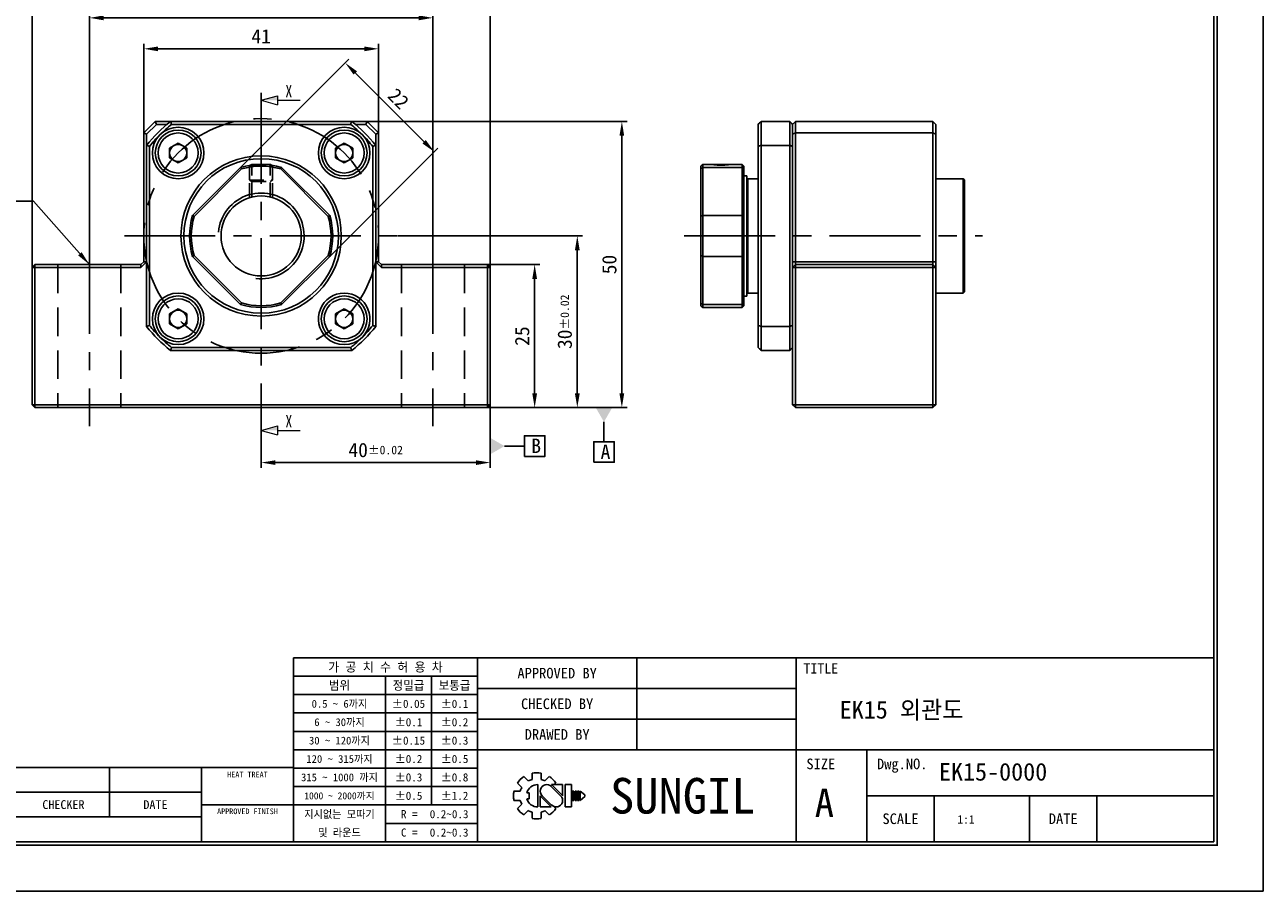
# Model space of a CAD drawing. Header units: millimetres. Extents: x 0 to 367, y 0 to 260.
# Tile 2 of 3: x 151 to 367, y 0 to 151. Entities that reach past the tile are written whole.
import ezdxf
from ezdxf.enums import TextEntityAlignment as Align

# ---------------------------------------------------------------- set-up
doc = ezdxf.new("R2010")
doc.units = ezdxf.units.MM
doc.linetypes.add('CENTER', pattern=[50.8, 31.75, -6.35, 6.35, -6.35])
doc.linetypes.add('DASHED', pattern=[0.75, 0.5, -0.25])
doc.layers.get('0').update_dxf_attribs({"linetype": 'CONTINUOUS'})
doc.layers.get('DEFPOINTS').update_dxf_attribs({"linetype": 'CONTINUOUS'})
for name, color, linetype in [('center', 1, 'CENTER'), ('hidden', 2, 'DASHED'), ('L1', 7, 'CONTINUOUS'), ('OUTLINE', 7, 'CONTINUOUS')]:
    doc.layers.add(name, color=color, linetype=linetype)
doc.dimstyles.get("Standard").update_dxf_attribs({"dimtxt": 2.5, "dimasz": 2.5, "dimexe": 0.9, "dimexo": 0, "dimgap": 0.9, "dimtad": 1, "dimdec": 3, "dimzin": 11, "dimdsep": 46, "dimtxsty": 'Standard', "dimcen": 0, "dimclrd": 5, "dimclre": 5, "dimclrt": 3, "dimadec": 0, "dimazin": 0, "dimtfac": 0.6, "dimtdec": 3, "dimtmove": 0, "dimatfit": 3, "dimfxl": 0, "dimtolj": 1, "dimtzin": 11, "dimarcsym": 0})

# ---------------------------------------------------------------- blocks, each defined once
blk = doc.blocks.new('표제란')
at = {"layer": 'L1', "color": 0}
for p, q in [((297, 0), (297, 210)), ((0, 0), (297, 0))]:
    blk.add_line(p, q, dxfattribs=at)
at = {"layer": 'L1'}
for p, q in [((290, 33), (160, 33)), ((160, 33), (160, 7)), ((186, 33), (186, 7)), ((208.5, 33), (208.5, 20)), ((231, 33), (231, 7)), ((186, 30.4), (160, 30.4)), ((173, 30.4), (173, 7)), ((179.5, 30.4), (179.5, 12.2)), ((231, 28.67), (186, 28.67)), ((186, 27.8), (160, 27.8)), ((186, 25.2), (160, 25.2)), ((231, 24.33), (186, 24.33)), ((186, 22.6), (160, 22.6)), ((186, 20), (160, 20)), ((290, 20), (186, 20)), ((241, 20), (241, 7)), ((160, 17.5), (62, 17.5)), ((134, 17.5), (134, 10.5)), ((147, 17.5), (147, 7)), ((186, 17.4), (160, 17.4)), ((192.55, 16.22), (193.17, 15.6)), ((193.7, 16.69), (193.7, 15.81)), ((195, 16.69), (195, 15.81)), ((195.52, 15.6), (196.14, 16.22)), ((147, 14), (62, 14)), ((186, 14.8), (160, 14.8)), ((191.15, 14.15), (192.03, 14.15)), ((191.15, 14.15), (192.03, 14.15)), ((191.63, 15.3), (192.25, 14.68)), ((194.5, 15.08), (194.5, 11.92)), ((197.74, 13.5), (196.41, 14.83)), ((198.02, 13.53), (196.47, 15.08)), ((196.47, 15.08), (198.02, 15.08)), ((196.84, 15.08), (197.06, 15.3)), ((198.02, 15.08), (198.02, 13.5)), ((198.39, 15.08), (198.39, 11.92)), ((198.39, 15.08), (199.26, 15.08)), ((199.26, 15.08), (199.26, 11.92)), ((199.41, 14.15), (199.41, 12.85)), ((199.41, 14.15), (199.62, 14.15)), ((199.62, 14.15), (199.62, 12.85)), ((199.78, 14.15), (199.78, 12.85)), ((199.78, 14.15), (199.99, 14.15)), ((199.99, 14.15), (199.99, 12.85)), ((200.14, 14.15), (200.14, 12.85)), ((200.14, 14.15), (200.36, 14.15)), ((200.36, 14.15), (200.36, 12.85)), ((200.51, 14.15), (200.51, 12.85)), ((200.51, 14.15), (201.16, 13.61)), ((191.15, 12.85), (192.03, 12.85)), ((191.63, 11.7), (192.25, 12.32)), ((192.98, 13.93), (193.28, 13.93)), ((192.98, 13.07), (193.28, 13.07)), ((193.28, 13.93), (193.28, 13.07)), ((194.86, 13.5), (194.86, 11.92)), ((194.86, 13.47), (196.42, 11.92)), ((195.14, 13.5), (196.47, 12.17)), ((199.41, 12.85), (199.62, 12.85)), ((199.78, 12.85), (199.99, 12.85)), ((200.14, 12.85), (200.36, 12.85)), ((201.16, 13.39), (200.51, 12.85)), ((201.16, 13.61), (201.16, 13.5)), ((201.16, 13.61), (201.16, 13.39)), ((201.16, 13.5), (201.16, 13.39)), ((290, 13.5), (241, 13.5)), ((250.5, 13.5), (250.5, 7)), ((264, 13.5), (264, 7)), ((273.5, 13.5), (273.5, 7)), ((147, 10.5), (62, 10.5)), ((147, 12.2), (160, 12.2)), ((186, 12.2), (160, 12.2)), ((192.55, 10.78), (193.17, 11.4)), ((193.7, 11.19), (193.7, 10.31)), ((194.86, 11.92), (196.42, 11.92)), ((195, 11.19), (195, 10.31)), ((195.52, 11.4), (196.14, 10.78)), ((196.79, 11.98), (197.06, 11.7)), ((198.39, 11.92), (199.26, 11.92)), ((186, 9.6), (173, 9.6))]:
    blk.add_line(p, q, dxfattribs=at)
at = {"layer": 'L1', "const_width": 0.25}
blk.add_lwpolyline([(290.5, 6.5), (290.5, 203.5), (10, 203.5), (10, 6.5)], close=True, dxfattribs=at)
at = {"layer": 'L1'}
blk.add_lwpolyline([(290, 7), (290, 203), (10.5, 203), (10.5, 7)], close=True, dxfattribs=at)
for centre, radius, start, end in [((194.35, 13.5), 3.26, 123.4943, 146.5057), ((194.35, 13.5), 2.4, 105.6872, 119.3128), ((194.35, 13.5), 3.26, 78.4943, 101.5057), ((194.35, 13.5), 2.4, 60.6872, 74.3128), ((194.35, 13.5), 3.26, 33.4943, 56.5057), ((194.35, 13.5), 3.26, 168.4943, 191.5057), ((194.35, 13.5), 2.4, 150.6872, 164.3128), ((194.5, 13.5), 1.58, 90, 164.0671), ((195.78, 14.16), 0.919, 43.2202, 225.8282), ((194.35, 13.5), 2.4, 195.6872, 209.3128), ((194.5, 13.5), 1.58, 195.9329, 270), ((197.1, 12.84), 0.919, 223.2202, 45.8282), ((194.35, 13.5), 3.26, 213.4943, 236.5057), ((194.35, 13.5), 2.4, 240.6872, 254.3128), ((194.35, 13.5), 2.4, 285.6872, 299.3128), ((194.35, 13.5), 3.26, 303.4943, 326.5057), ((194.35, 13.5), 3.26, 258.4943, 281.5057)]:
    blk.add_arc(centre, radius, start, end, dxfattribs=at)
for p in [(208.5, 28.67), (208.5, 24.33)]:
    blk.add_point(p, dxfattribs=at)
for s, height, p in [('가 공 치 수 허 용 차', 1.3, (173, 31.7)), ('APPROVED BY', 1.5, (197.25, 30.83)), ('TITLE', 1.444, (234.5, 31.5)), ('범위', 1.25, (166.5, 29.1)), ('정밀급', 1.25, (176.25, 29.1)), ('보통급', 1.25, (182.75, 29.1)), ('0.5 ~ 6까지', 1.1, (166.5, 26.5)), ('%%P0.05', 1.15, (176.25, 26.5)), ('%%P0.1', 1.15, (182.75, 26.5)), ('CHECKED BY', 1.5, (197.25, 26.5)), ('6 ~ 30까지', 1.1, (166.5, 23.9)), ('%%P0.1', 1.15, (176.25, 23.9)), ('%%P0.2', 1.15, (182.75, 23.9)), ('DRAWED BY', 1.5, (197.25, 22.17)), ('30 ~ 120까지', 1.1, (166.5, 21.3)), ('%%P0.15', 1.15, (176.25, 21.3)), ('%%P0.3', 1.15, (182.75, 21.3)), ('120 ~ 315까지', 1.1, (166.5, 18.7)), ('%%P0.2', 1.15, (176.25, 18.7)), ('%%P0.5', 1.15, (182.75, 18.7)), ('SIZE', 1.5, (234.5, 18)), ('Dwg.NO.', 1.5, (246, 18)), ('HEAT TREAT', 0.8, (153.5, 16.5)), ('315 ~ 1000 까지', 1.1, (166.5, 16.1)), ('%%P0.3', 1.15, (176.25, 16.1)), ('%%P0.8', 1.15, (182.75, 16.1)), ('SUNGIL', 5.032, (215, 13.5)), ('1000 ~ 2000까지', 0.99, (166.5, 13.49)), ('%%P0.5', 1.15, (176.25, 13.5)), ('%%P1.2', 1.15, (182.75, 13.5)), ('A', 4, (235, 12.5)), ('CHECKER', 1.25, (127.5, 12.25)), ('DATE', 1.25, (140.5, 12.25)), ('APPROVED FINISH', 0.8, (153.5, 11.3)), ('지시없는 모따기', 1.1, (166.5, 10.9)), ('R = ', 1.15, (176.75, 10.9)), ('SCALE', 1.5, (245.75, 10.25)), ('DATE', 1.5, (268.75, 10.25)), ('및 라운드', 1.1, (166.5, 8.3)), ('C = ', 1.15, (176.75, 8.3))]:
    blk.add_text(s, height=height, dxfattribs=at).set_placement(p, align=Align.MIDDLE_CENTER)
for tag, p in [('필렛', (179.25, 10.9)), ('모따기', (179.25, 8.3))]:
    blk.add_attdef(tag, text='', height=1.15, dxfattribs=at).set_placement(p, align=Align.MIDDLE_LEFT)
at = {"layer": 'OUTLINE', "ltscale": 0.5}
for tag, p, height in [('TITLE', (237.17, 24.41), 2.5), ('도번', (251.18, 15.64), 2.5), ('SCALE', (253.78, 9.55), 1.2), ('DATE', (277.02, 9.51), 1.2)]:
    blk.add_attdef(tag, p, '', height=height, dxfattribs=at)
blk = doc.blocks.new('*D2')
at = {"layer": 'DEFPOINTS', "color": 0}
for p in [(222.39, 129.21), (184.37, 122.3), (199.93, 106.74)]:
    blk.add_point(p, dxfattribs=at)
at = {"layer": 'OUTLINE', "color": 5, "lineweight": -2}
for p, q in [((184.37, 122.3), (207.47, 145.4)), ((208.6, 142.99), (220.62, 130.97)), ((199.93, 106.74), (223.02, 129.84))]:
    blk.add_line(p, q, dxfattribs=at)
at = {"layer": 'OUTLINE', "color": 5}
for points in [[(208.89, 143.29), (208.3, 142.7), (206.83, 144.76)], [(220.91, 131.27), (220.32, 130.68), (222.39, 129.21)]]:
    blk.add_solid(points, dxfattribs=at)
at = {"layer": 'OUTLINE', "color": 3, "insert": (216.13, 138.51), "char_height": 2.5, "attachment_point": 5, "rotation": 315}
blk.add_mtext('\\A1;22', dxfattribs=at)
blk = doc.blocks.new('*D3')
at = {"layer": 'DEFPOINTS', "color": 0}
for p in [(212.65, 147.22), (171.65, 132.52), (212.65, 132.52)]:
    blk.add_point(p, dxfattribs=at)
at = {"layer": 'OUTLINE', "color": 5, "lineweight": -2}
for p, q in [((171.65, 132.52), (171.65, 148.12)), ((174.15, 147.22), (210.15, 147.22)), ((212.65, 132.52), (212.65, 148.12))]:
    blk.add_line(p, q, dxfattribs=at)
at = {"layer": 'OUTLINE', "color": 5}
for points in [[(174.15, 147.63), (174.15, 146.8), (171.65, 147.22)], [(210.15, 147.63), (210.15, 146.8), (212.65, 147.22)]]:
    blk.add_solid(points, dxfattribs=at)
at = {"layer": 'OUTLINE', "color": 3, "insert": (192.15, 149.4), "char_height": 2.5, "attachment_point": 5}
blk.add_mtext('\\A1;41', dxfattribs=at)
blk = doc.blocks.new('*D4')
at = {"layer": 'DEFPOINTS', "color": 0}
for p in [(222.15, 152.63), (162.15, 113.27), (222.15, 113.27)]:
    blk.add_point(p, dxfattribs=at)
at = {"layer": 'OUTLINE', "color": 5, "lineweight": -2}
for p, q in [((162.15, 113.27), (162.15, 153.53)), ((164.65, 152.63), (219.65, 152.63)), ((222.15, 113.27), (222.15, 153.53))]:
    blk.add_line(p, q, dxfattribs=at)
at = {"layer": 'OUTLINE', "color": 5}
for points in [[(164.65, 153.05), (164.65, 152.21), (162.15, 152.63)], [(219.65, 153.05), (219.65, 152.21), (222.15, 152.63)]]:
    blk.add_solid(points, dxfattribs=at)
at = {"layer": 'OUTLINE', "color": 3, "insert": (192.15, 154.81), "char_height": 2.5, "attachment_point": 5}
blk.add_mtext('\\A1;60', dxfattribs=at)
blk = doc.blocks.new('*D5')
at = {"layer": 'DEFPOINTS', "color": 0}
for p in [(232.15, 158.72), (152.15, 109.02), (232.15, 109.02)]:
    blk.add_point(p, dxfattribs=at)
at = {"layer": 'OUTLINE', "color": 5, "lineweight": -2}
for p, q in [((152.15, 109.02), (152.15, 159.62)), ((154.65, 158.72), (229.65, 158.72)), ((232.15, 109.02), (232.15, 159.62))]:
    blk.add_line(p, q, dxfattribs=at)
at = {"layer": 'OUTLINE', "color": 5}
for points in [[(154.65, 159.13), (154.65, 158.3), (152.15, 158.72)], [(229.65, 159.13), (229.65, 158.3), (232.15, 158.72)]]:
    blk.add_solid(points, dxfattribs=at)
at = {"layer": 'OUTLINE', "color": 3, "insert": (192.15, 160.9), "char_height": 2.5, "attachment_point": 5}
blk.add_mtext('\\A1;80', dxfattribs=at)
blk = doc.blocks.new('*D6')
at = {"layer": 'DEFPOINTS', "color": 0}
for p in [(231.31, 109.52), (239.91, 109.52), (231.65, 84.52)]:
    blk.add_point(p, dxfattribs=at)
at = {"layer": 'OUTLINE', "color": 5, "lineweight": -2}
for p, q in [((231.31, 109.52), (240.81, 109.52)), ((239.91, 87.02), (239.91, 107.02)), ((231.65, 84.52), (240.81, 84.52))]:
    blk.add_line(p, q, dxfattribs=at)
at = {"layer": 'OUTLINE', "color": 5}
for points in [[(239.5, 107.02), (240.33, 107.02), (239.91, 109.52)], [(239.5, 87.02), (240.33, 87.02), (239.91, 84.52)]]:
    blk.add_solid(points, dxfattribs=at)
at = {"layer": 'OUTLINE', "color": 3, "insert": (237.73, 97.02), "char_height": 2.5, "attachment_point": 5, "rotation": 90}
blk.add_mtext('\\A1;25', dxfattribs=at)
blk = doc.blocks.new('*D7')
at = {"layer": 'DEFPOINTS', "color": 0}
for p in [(216.04, 114.52), (247.36, 114.52), (231.65, 84.52)]:
    blk.add_point(p, dxfattribs=at)
at = {"layer": 'OUTLINE', "color": 5, "lineweight": -2}
for p, q in [((216.04, 114.52), (248.26, 114.52)), ((247.36, 87.02), (247.36, 112.02)), ((231.65, 84.52), (248.26, 84.52))]:
    blk.add_line(p, q, dxfattribs=at)
at = {"layer": 'OUTLINE', "color": 5}
for points in [[(246.94, 112.02), (247.78, 112.02), (247.36, 114.52)], [(246.94, 87.02), (247.78, 87.02), (247.36, 84.52)]]:
    blk.add_solid(points, dxfattribs=at)
at = {"layer": 'OUTLINE', "color": 3, "insert": (245.18, 99.52), "char_height": 2.5, "attachment_point": 5, "rotation": 90}
blk.add_mtext('\\A1;30{\\H1.500000;±0.02}', dxfattribs=at)
blk = doc.blocks.new('*D8')
at = {"layer": 'DEFPOINTS', "color": 0}
for p in [(210.65, 134.52), (255.14, 134.52), (231.65, 84.52)]:
    blk.add_point(p, dxfattribs=at)
at = {"layer": 'OUTLINE', "color": 5, "lineweight": -2}
for p, q in [((210.65, 134.52), (256.04, 134.52)), ((255.14, 87.02), (255.14, 132.02)), ((231.65, 84.52), (256.04, 84.52))]:
    blk.add_line(p, q, dxfattribs=at)
at = {"layer": 'OUTLINE', "color": 5}
for points in [[(254.72, 132.02), (255.55, 132.02), (255.14, 134.52)], [(254.72, 87.02), (255.55, 87.02), (255.14, 84.52)]]:
    blk.add_solid(points, dxfattribs=at)
at = {"layer": 'OUTLINE', "color": 3, "insert": (252.96, 109.52), "char_height": 2.5, "attachment_point": 5, "rotation": 90}
blk.add_mtext('\\A1;50', dxfattribs=at)
blk = doc.blocks.new('*D9')
at = {"layer": 'DEFPOINTS', "color": 0}
for p in [(232.15, 86.01), (192.15, 79.52), (232.15, 74.91)]:
    blk.add_point(p, dxfattribs=at)
at = {"layer": 'OUTLINE', "color": 5, "lineweight": -2}
for p, q in [((232.15, 86.01), (232.15, 74.01)), ((192.15, 79.52), (192.15, 74.01)), ((194.65, 74.91), (229.65, 74.91))]:
    blk.add_line(p, q, dxfattribs=at)
at = {"layer": 'OUTLINE', "color": 5}
for points in [[(194.65, 75.32), (194.65, 74.49), (192.15, 74.91)], [(229.65, 75.32), (229.65, 74.49), (232.15, 74.91)]]:
    blk.add_solid(points, dxfattribs=at)
at = {"layer": 'OUTLINE', "color": 3, "insert": (212.15, 77.09), "char_height": 2.5, "attachment_point": 5}
blk.add_mtext('\\A1;40{\\H1.500000;±0.02}', dxfattribs=at)
blk = doc.blocks.new('_DatumFilled')
at = {"color": 0, "linetype": 'ByBlock'}
blk.add_solid([(0, 0.577), (-1, 0), (0, -0.577)], dxfattribs=at)

msp = doc.modelspace()

# ---------------------------------------------------------------- linework, layer by layer
at = {"layer": 'center', "ltscale": 0.5}
for p, q in [((192.1479, 139.5224), (192.1479, 79.5224)), ((162.1479, 113.2656), (162.1479, 81.2829)), ((168.2544, 114.5224), (216.0414, 114.5224)), ((222.1479, 113.2656), (222.1479, 81.2829)), ((266.0138, 114.5224), (318.1481, 114.5224))]:
    msp.add_line(p, q, dxfattribs=at)
msp.add_circle((192.1479, 114.5224), 20.5, dxfattribs=at)
at = {"layer": 'hidden', "ltscale": 5}
for p, q in [((190.2865, 126.883), (190.1379, 126.7972)), ((190.1379, 126.7972), (190.1379, 124.2476)), ((190.1379, 126.7972), (194.1379, 126.7972)), ((190.5379, 121.3347), (190.5379, 127.0224)), ((193.7379, 121.3394), (193.7379, 127.0224)), ((194.1379, 126.7972), (193.9823, 126.8871)), ((194.1379, 124.2476), (194.1379, 126.7972)), ((190.5279, 124.0224), (190.1379, 124.2476)), ((190.1379, 124.2476), (194.1379, 124.2476)), ((190.5279, 124.0224), (193.7479, 124.0224)), ((194.1379, 124.2476), (193.7479, 124.0224))]:
    msp.add_line(p, q, dxfattribs=at)
at = {"layer": 'hidden', "color": 5, "ltscale": 5}
for p, q in [((190.1379, 121.2276), (190.1379, 126.8597)), ((194.1379, 121.2336), (194.1379, 126.863))]:
    msp.add_line(p, q, dxfattribs=at)
at = {"layer": 'hidden', "ltscale": 10}
for p, q in [((156.6479, 109.5224), (156.6479, 84.5224)), ((167.6479, 109.5224), (167.6479, 84.5224)), ((216.6479, 109.5224), (216.6479, 84.5224)), ((227.6479, 109.5224), (227.6479, 84.5224))]:
    msp.add_line(p, q, dxfattribs=at)
at = {"layer": 'OUTLINE', "lineweight": 9}
for p, q in [((192.1479, 138.2239), (195.0079, 138.9903)), ((195.0079, 138.9903), (195.0079, 137.4576)), ((192.1479, 138.2239), (195.0079, 137.4576)), ((195.0079, 138.2239), (198.969, 138.2239)), ((192.1479, 80.5432), (195.0079, 81.3096)), ((192.1479, 80.5432), (195.0079, 79.7769)), ((195.0079, 81.3096), (195.0079, 79.7769)), ((195.0079, 80.5432), (198.969, 80.5432))]:
    msp.add_line(p, q, dxfattribs=at)
at = {"layer": 'OUTLINE'}
for p, q in [((171.6479, 132.5224), (173.6479, 134.5224)), ((173.855, 134.0224), (173.6479, 134.5224)), ((173.6479, 134.5224), (176.3286, 134.5224)), ((176.3286, 134.5224), (207.9672, 134.5224)), ((207.9672, 134.5224), (210.6479, 134.5224)), ((210.4408, 134.0224), (210.6479, 134.5224)), ((210.6479, 134.5224), (212.6479, 132.5224)), ((279.4532, 134.5224), (279.4532, 130.3417)), ((279.4532, 134.5224), (284.4532, 134.5224)), ((284.4532, 130.3417), (284.4532, 134.5224)), ((284.9532, 134.0224), (285.4532, 134.5224)), ((285.4532, 134.5224), (285.4532, 132.5224)), ((285.4532, 134.5224), (309.4532, 134.5224)), ((309.4532, 132.5224), (309.4532, 134.5224)), ((309.4532, 134.5224), (309.9532, 134.0224)), ((172.1479, 132.3153), (171.6479, 132.5224)), ((171.6479, 110.0224), (171.6479, 132.5224)), ((173.855, 134.0224), (172.1479, 132.3153)), ((172.1479, 132.3153), (172.1479, 130.3417)), ((175.7162, 134.0224), (173.855, 134.0224)), ((207.7924, 134.0224), (176.5034, 134.0224)), ((210.4408, 134.0224), (208.5796, 134.0224)), ((212.1479, 132.3153), (210.4408, 134.0224)), ((212.6479, 132.5224), (212.1479, 132.3153)), ((212.1479, 130.3417), (212.1479, 132.3153)), ((212.6479, 132.5224), (212.6479, 110.0224)), ((278.9532, 132.2001), (278.9532, 134.0224)), ((278.9532, 130.1669), (278.9532, 132.2001)), ((284.9532, 132.3153), (284.9532, 134.0224)), ((285.4532, 132.5224), (284.9532, 132.3153)), ((284.9532, 110.0224), (284.9532, 132.3153)), ((285.4532, 132.5224), (285.4532, 110.0224)), ((309.4532, 132.5224), (285.4532, 132.5224)), ((309.4532, 110.0224), (309.4532, 132.5224)), ((309.4532, 132.5224), (309.9532, 132.3153)), ((309.9532, 134.0224), (309.9532, 132.3153)), ((309.9532, 132.3153), (309.9532, 110.0224)), ((172.1479, 98.7031), (172.1479, 130.3417)), ((172.6479, 130.1669), (172.6479, 98.8779)), ((176.1522, 129.8841), (177.6522, 130.7501)), ((176.1522, 128.152), (176.1522, 129.8841)), ((177.6522, 130.7501), (179.1522, 129.8841)), ((179.1522, 129.8841), (179.1522, 128.152)), ((205.1436, 129.8841), (206.6436, 130.7501)), ((205.1436, 128.152), (205.1436, 129.8841)), ((206.6436, 130.7501), (208.1436, 129.8841)), ((208.1436, 129.8841), (208.1436, 128.152)), ((211.6479, 98.8779), (211.6479, 130.1669)), ((212.1479, 130.3417), (212.1479, 98.7031)), ((278.9532, 98.8779), (278.9532, 130.1669)), ((279.4532, 130.3417), (279.4532, 98.7031)), ((284.4532, 130.3417), (279.4532, 130.3417)), ((284.4532, 98.7031), (284.4532, 130.3417)), ((177.6522, 127.286), (176.1522, 128.152)), ((179.1522, 128.152), (177.6522, 127.286)), ((206.6436, 127.286), (205.1436, 128.152)), ((208.1436, 128.152), (206.6436, 127.286)), ((180.1715, 118.1023), (188.5679, 126.4988)), ((188.7261, 126.2327), (180.4376, 117.9442)), ((190.5379, 127.0224), (190.3078, 126.8895)), ((190.5379, 127.0224), (192.1479, 127.0224)), ((192.1479, 127.0224), (193.7579, 127.0224)), ((193.9786, 126.895), (193.7579, 127.0224)), ((203.8582, 117.9442), (195.5696, 126.2327)), ((195.7278, 126.4988), (204.1243, 118.1023)), ((269.2532, 127.0224), (268.9532, 126.7224)), ((268.9532, 126.2327), (268.9532, 126.7224)), ((268.9532, 117.9442), (268.9532, 126.2327)), ((270.8032, 127.0224), (269.2532, 127.0224)), ((269.2532, 127.0224), (269.2532, 126.4988)), ((269.2532, 126.4988), (269.2532, 118.1023)), ((276.1532, 126.4988), (269.2532, 126.4988)), ((270.8432, 127.0224), (274.0632, 127.0224)), ((276.1532, 127.0224), (274.0824, 127.0224)), ((276.4532, 126.7224), (276.1532, 127.0224)), ((276.1532, 126.4988), (276.1532, 127.0224)), ((276.1532, 118.1023), (276.1532, 126.4988)), ((276.4532, 126.7224), (276.4532, 126.2327)), ((276.4532, 126.2327), (276.4532, 117.9442)), ((276.9532, 125.0224), (276.4532, 125.0224)), ((276.9532, 104.0224), (276.9532, 125.0224)), ((277.1532, 124.5224), (276.9532, 124.3224)), ((278.9532, 124.5224), (277.1532, 124.5224)), ((277.1532, 124.5224), (277.1532, 114.5224)), ((314.7532, 124.5224), (309.9532, 124.5224)), ((314.9532, 124.3224), (314.7532, 124.5224)), ((314.7532, 114.5224), (314.7532, 124.5224)), ((314.9532, 124.3224), (314.9532, 114.5224)), ((268.9532, 111.1006), (268.9532, 117.9442)), ((269.2532, 118.1023), (269.2532, 110.9424)), ((269.2532, 118.1023), (276.1532, 118.1023)), ((276.1532, 110.9424), (276.1532, 118.1023)), ((276.4532, 117.9442), (276.4532, 111.1006)), ((277.1532, 114.5224), (277.1532, 104.5224)), ((314.7532, 104.5224), (314.7532, 114.5224)), ((314.9532, 114.5224), (314.9532, 104.7224)), ((188.5679, 102.546), (180.1715, 110.9424)), ((180.4376, 111.1006), (188.7261, 102.8121)), ((195.5696, 102.8121), (203.8582, 111.1006)), ((204.1243, 110.9424), (195.7278, 102.546)), ((268.9532, 102.8121), (268.9532, 111.1006)), ((276.1532, 110.9424), (269.2532, 110.9424)), ((269.2532, 110.9424), (269.2532, 102.546)), ((276.1532, 102.546), (276.1532, 110.9424)), ((276.4532, 111.1006), (276.4532, 102.8121)), ((152.1479, 109.0224), (152.6479, 109.5224)), ((152.1479, 85.0224), (152.1479, 109.0224)), ((152.1479, 109.0224), (152.6479, 109.0224)), ((152.6479, 109.5224), (152.6479, 109.0224)), ((152.6479, 109.5224), (171.1479, 109.5224)), ((152.6479, 109.0224), (152.6479, 85.0224)), ((171.1479, 109.0224), (152.6479, 109.0224)), ((171.1479, 109.5224), (171.6479, 110.0224)), ((171.1479, 109.0224), (171.6479, 109.5224)), ((171.1479, 109.5224), (171.1479, 109.0224)), ((172.1479, 110.0224), (171.6479, 110.0224)), ((171.6479, 109.5224), (172.1479, 110.0224)), ((212.1479, 110.0224), (212.6479, 109.5224)), ((212.6479, 110.0224), (212.1479, 110.0224)), ((212.6479, 110.0224), (213.1479, 109.5224)), ((212.6479, 109.5224), (213.1479, 109.0224)), ((213.1479, 109.0224), (213.1479, 109.5224)), ((213.1479, 109.5224), (231.6479, 109.5224)), ((231.6479, 109.0224), (213.1479, 109.0224)), ((231.6479, 109.0224), (231.6479, 109.5224)), ((231.6479, 109.5224), (232.1479, 109.0224)), ((231.6479, 109.0224), (232.1479, 109.0224)), ((231.6479, 85.0224), (231.6479, 109.0224)), ((232.1479, 109.0224), (232.1479, 85.0224)), ((285.4532, 110.0224), (284.9532, 110.0224)), ((284.9532, 110.0224), (284.9532, 109.5224)), ((284.9532, 109.0224), (285.4532, 109.5224)), ((284.9532, 109.5224), (284.9532, 109.0224)), ((284.9532, 85.0224), (284.9532, 109.0224)), ((284.9532, 109.0224), (285.4532, 109.0224)), ((285.4532, 110.0224), (309.4532, 110.0224)), ((285.4532, 110.0224), (285.4532, 109.5224)), ((285.4532, 109.5224), (309.4532, 109.5224)), ((285.4532, 109.5224), (285.4532, 109.0224)), ((309.4532, 109.0224), (285.4532, 109.0224)), ((285.4532, 109.0224), (285.4532, 85.0224)), ((309.4532, 110.0224), (309.4532, 109.5224)), ((309.4532, 110.0224), (309.9532, 110.0224)), ((309.4532, 109.5224), (309.4532, 109.0224)), ((309.4532, 109.5224), (309.9532, 109.0224)), ((309.4532, 109.0224), (309.9532, 109.0224)), ((309.4532, 85.0224), (309.4532, 109.0224)), ((309.9532, 109.5224), (309.9532, 110.0224)), ((309.9532, 109.0224), (309.9532, 109.5224)), ((309.9532, 109.0224), (309.9532, 85.0224)), ((276.4532, 104.0224), (276.9532, 104.0224)), ((276.9532, 104.7224), (277.1532, 104.5224)), ((277.1532, 104.5224), (278.9532, 104.5224)), ((309.9532, 104.5224), (314.7532, 104.5224)), ((314.7532, 104.5224), (314.9532, 104.7224)), ((176.1522, 100.8927), (177.6522, 101.7587)), ((177.6522, 101.7587), (179.1522, 100.8927)), ((205.1436, 100.8927), (206.6436, 101.7587)), ((206.6436, 101.7587), (208.1436, 100.8927)), ((268.9532, 102.3224), (268.9532, 102.8121)), ((268.9532, 102.3224), (269.2532, 102.0224)), ((269.2532, 102.546), (276.1532, 102.546)), ((269.2532, 102.546), (269.2532, 102.0224)), ((269.2532, 102.0224), (276.1532, 102.0224)), ((276.1532, 102.0224), (276.1532, 102.546)), ((276.1532, 102.0224), (276.4532, 102.3224)), ((276.4532, 102.8121), (276.4532, 102.3224)), ((176.1522, 99.1607), (176.1522, 100.8927)), ((179.1522, 100.8927), (179.1522, 99.1607)), ((205.1436, 99.1607), (205.1436, 100.8927)), ((208.1436, 100.8927), (208.1436, 99.1607)), ((177.6522, 98.2946), (176.1522, 99.1607)), ((179.1522, 99.1607), (177.6522, 98.2946)), ((206.6436, 98.2946), (205.1436, 99.1607)), ((208.1436, 99.1607), (206.6436, 98.2946)), ((278.9532, 96.8447), (278.9532, 98.8779)), ((279.4532, 98.7031), (284.4532, 98.7031)), ((279.4532, 98.7031), (279.4532, 94.5224)), ((284.4532, 94.5224), (284.4532, 98.7031)), ((278.9532, 95.0224), (278.9532, 96.8447)), ((207.9672, 94.5224), (176.3286, 94.5224)), ((176.5034, 95.0224), (207.7924, 95.0224)), ((284.4532, 94.5224), (279.4532, 94.5224)), ((152.1479, 85.0224), (152.6479, 85.0224)), ((152.6479, 84.5224), (152.1479, 85.0224)), ((152.6479, 84.5224), (152.6479, 85.0224)), ((152.6479, 85.0224), (231.6479, 85.0224)), ((231.6479, 84.5224), (152.6479, 84.5224)), ((232.1479, 85.0224), (231.6479, 84.5224)), ((231.6479, 84.5224), (231.6479, 85.0224)), ((231.6479, 85.0224), (232.1479, 85.0224)), ((285.4532, 84.5224), (284.9532, 85.0224)), ((284.9532, 85.0224), (285.4532, 85.0224)), ((285.4532, 85.0224), (309.4532, 85.0224)), ((285.4532, 85.0224), (285.4532, 84.5224)), ((309.4532, 84.5224), (285.4532, 84.5224)), ((309.9532, 85.0224), (309.4532, 84.5224)), ((309.4532, 85.0224), (309.4532, 84.5224)), ((309.4532, 85.0224), (309.9532, 85.0224))]:
    msp.add_line(p, q, dxfattribs=at)
at = {"layer": 'OUTLINE', "color": 5, "ltscale": 0.5}
for points in [[(252.0174, 82.0224), (252.0174, 78.5576)], [(234.6479, 77.7953), (238.1126, 77.7953)]]:
    msp.add_lwpolyline(points, dxfattribs=at)
for points in [[(238.1126, 75.9953), (241.7126, 75.9953), (241.7126, 79.5953), (238.1126, 79.5953)], [(250.2174, 74.9576), (253.8174, 74.9576), (253.8174, 78.5576), (250.2174, 78.5576)]]:
    msp.add_lwpolyline(points, close=True, dxfattribs=at)
at = {"layer": 'OUTLINE'}
for centre, radius in [((177.6522, 129.0181), 4), ((177.6522, 129.0181), 3.5), ((206.6436, 129.0181), 4), ((206.6436, 129.0181), 3.5), ((192.1479, 114.5224), 14), ((192.1479, 114.5224), 13.5), ((192.1479, 114.5224), 7), ((177.6522, 100.0267), 4.5), ((177.6522, 100.0267), 4), ((206.6436, 100.0267), 4), ((177.6522, 100.0267), 3.5), ((206.6436, 100.0267), 3.5)]:
    msp.add_circle(centre, radius, dxfattribs=at)
for centre, radius, start, end in [((192.1479, 114.5224), 25.5, 128.342749, 141.657251), ((192.1479, 114.5224), 25.5, 38.342749, 51.657251), ((192.1479, 114.5224), 25, 135, 141.260575), ((177.6522, 129.0181), 4.5, 135, 225), ((192.1479, 114.5224), 25, 128.739425, 135), ((177.6522, 129.0181), 4.5, 225, 135), ((206.6436, 129.0181), 4.5, 45, 315), ((192.1479, 114.5224), 25, 45, 51.260575), ((192.1479, 114.5224), 25, 38.739425, 45), ((206.6436, 129.0181), 4.5, 315, 45), ((177.6522, 129.0181), 1.5, 120, 180), ((177.6522, 129.0181), 1.5, 60, 120), ((177.6522, 129.0181), 1.5, 0, 60), ((206.6436, 129.0181), 1.5, 120, 180), ((206.6436, 129.0181), 1.5, 60, 120), ((206.6436, 129.0181), 1.5, 0, 60), ((177.6522, 129.0181), 1.5, 180, 240), ((177.6522, 129.0181), 1.5, 240, 300), ((177.6522, 129.0181), 1.5, 300, 0), ((206.6436, 129.0181), 1.5, 180, 240), ((206.6436, 129.0181), 1.5, 240, 300), ((206.6436, 129.0181), 1.5, 300, 0), ((192.1479, 114.5224), 12.5, 73.357637, 106.642363), ((192.1479, 114.5224), 12.2, 73.711569, 106.288431), ((192.1479, 114.5224), 12.5, 163.357637, 196.642363), ((192.1479, 114.5224), 12.2, 163.711569, 196.288431), ((192.1479, 114.5224), 12.2, 343.711569, 16.288431), ((192.1479, 114.5224), 12.5, 343.357637, 16.642363), ((206.6436, 100.0267), 4.5, 315, 225), ((192.1479, 114.5224), 12.5, 253.357637, 286.642363), ((192.1479, 114.5224), 12.2, 253.711569, 286.288431), ((177.6522, 100.0267), 1.5, 120, 180), ((177.6522, 100.0267), 1.5, 180, 240), ((177.6522, 100.0267), 1.5, 60, 120), ((177.6522, 100.0267), 1.5, 0, 60), ((177.6522, 100.0267), 1.5, 300, 0), ((206.6436, 100.0267), 1.5, 120, 180), ((206.6436, 100.0267), 1.5, 180, 240), ((206.6436, 100.0267), 1.5, 60, 120), ((206.6436, 100.0267), 1.5, 0, 60), ((206.6436, 100.0267), 1.5, 300, 0), ((192.1479, 114.5224), 25.5, 218.342749, 231.657251), ((192.1479, 114.5224), 25, 218.739425, 225), ((177.6522, 100.0267), 1.5, 240, 300), ((206.6436, 100.0267), 1.5, 240, 300), ((192.1479, 114.5224), 25.5, 308.342749, 321.657251), ((192.1479, 114.5224), 25, 315, 321.260575), ((192.1479, 114.5224), 25, 225, 231.260575), ((206.6436, 100.0267), 4.5, 225, 315), ((192.1479, 114.5224), 25, 308.739425, 315)]:
    msp.add_arc(centre, radius, start, end, dxfattribs=at)
at = {"layer": 'OUTLINE', "color": 5}
msp.add_arc((192.1479, 114.5224), 7.5, 262.916726, 175.06392, dxfattribs=at)
at = {"layer": 'OUTLINE'}
for points in [[(176.3286, 134.5224), (176.3865, 134.3557), (176.4448, 134.189), (176.5034, 134.0224)], [(207.9672, 134.5224), (207.9092, 134.3557), (207.8509, 134.189), (207.7924, 134.0224)], [(279.4532, 134.5224), (279.2865, 134.3557), (279.1198, 134.189), (278.9532, 134.0224)], [(284.4532, 134.5224), (284.6199, 134.3557), (284.7866, 134.189), (284.9532, 134.0224)], [(172.1479, 130.3417), (172.3146, 130.2837), (172.4813, 130.2254), (172.6479, 130.1669)], [(212.1479, 130.3417), (211.9812, 130.2837), (211.8145, 130.2254), (211.6479, 130.1669)], [(279.4532, 130.3417), (279.2865, 130.2837), (279.1198, 130.2254), (278.9532, 130.1669)], [(284.4532, 130.3417), (284.6199, 130.2837), (284.7866, 130.2254), (284.9532, 130.1669)], [(188.5679, 126.4988), (188.6208, 126.4102), (188.6735, 126.3215), (188.7261, 126.2327)], [(195.7278, 126.4988), (195.675, 126.4102), (195.6222, 126.3215), (195.5696, 126.2327)], [(269.2532, 126.4988), (269.1532, 126.4102), (269.0532, 126.3215), (268.9532, 126.2327)], [(276.1532, 126.4988), (276.2532, 126.4102), (276.3532, 126.3215), (276.4532, 126.2327)], [(180.1715, 118.1023), (180.2601, 118.0495), (180.3488, 117.9968), (180.4376, 117.9442)], [(204.1243, 118.1023), (204.0357, 118.0495), (203.947, 117.9968), (203.8582, 117.9442)], [(269.2532, 118.1023), (269.1532, 118.0495), (269.0532, 117.9968), (268.9532, 117.9442)], [(276.1532, 118.1023), (276.2532, 118.0495), (276.3532, 117.9968), (276.4532, 117.9442)], [(180.4376, 111.1006), (180.3488, 111.048), (180.2601, 110.9953), (180.1715, 110.9424)], [(204.1243, 110.9424), (204.0357, 110.9953), (203.947, 111.048), (203.8582, 111.1006)], [(269.2532, 110.9424), (269.1532, 110.9953), (269.0532, 111.048), (268.9532, 111.1006)], [(276.1532, 110.9424), (276.2532, 110.9953), (276.3532, 111.048), (276.4532, 111.1006)], [(188.5679, 102.546), (188.6208, 102.6346), (188.6735, 102.7233), (188.7261, 102.8121)], [(195.7278, 102.546), (195.675, 102.6346), (195.6222, 102.7233), (195.5696, 102.8121)], [(269.2532, 102.546), (269.1532, 102.6346), (269.0532, 102.7233), (268.9532, 102.8121)], [(276.1532, 102.546), (276.2532, 102.6346), (276.3532, 102.7233), (276.4532, 102.8121)], [(172.1479, 98.7031), (172.3146, 98.7611), (172.4813, 98.8193), (172.6479, 98.8779)], [(212.1479, 98.7031), (211.9812, 98.7611), (211.8145, 98.8193), (211.6479, 98.8779)], [(279.4532, 98.7031), (279.2865, 98.7611), (279.1198, 98.8193), (278.9532, 98.8779)], [(284.4532, 98.7031), (284.6199, 98.7611), (284.7866, 98.8193), (284.9532, 98.8779)], [(176.5034, 95.0224), (176.4448, 94.8558), (176.3865, 94.6891), (176.3286, 94.5224)], [(207.9672, 94.5224), (207.9092, 94.6891), (207.8509, 94.8558), (207.7924, 95.0224)], [(279.4532, 94.5224), (279.2865, 94.6891), (279.1198, 94.8558), (278.9532, 95.0224)], [(284.9532, 95.0224), (284.7866, 94.8558), (284.6199, 94.6891), (284.4532, 94.5224)]]:
    msp.add_open_spline(points, degree=3, dxfattribs=at)
for points, knots in [([(270.9884, 126.9993), (270.935, 127.0058), (270.8326, 127.0183), (270.7809, 127.0253), (270.8355, 127.0183), (270.8618, 127.0149)], [0, 0, 0, 0, 0.36038687, 0.69176767, 1, 1, 1, 1]), ([(273.918, 126.9993), (273.8584, 126.9902), (273.7817, 126.979), (273.5903, 126.9541), (273.4795, 126.941), (273.2272, 126.9167), (273.0838, 126.9054), (272.7812, 126.8897), (272.6182, 126.8851), (272.2961, 126.885), (272.1328, 126.8894), (271.8291, 126.905), (271.6855, 126.9161), (271.3035, 126.9528), (271.1079, 126.9811), (270.9884, 126.9993)], [0, 0, 0, 0, 0.125, 0.125, 0.25, 0.25, 0.375, 0.375, 0.5, 0.5, 0.625, 0.625, 0.75, 0.75, 1, 1, 1, 1]), ([(274.0824, 127.0197), (274.084, 127.0198), (274.0873, 127.0201), (273.9772, 127.0066), (273.918, 126.9993)], [0, 0, 0, 0, 0.463030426, 1, 1, 1, 1])]:
    msp.add_open_spline(points, degree=3, knots=knots, dxfattribs=at)
at = {"layer": 'OUTLINE', "lineweight": 9}
for points in [[(192.1479, 138.2239), (195.0079, 138.9903), (195.0079, 138.2239)], [(192.1479, 80.5432), (195.0079, 81.3096), (195.0079, 80.5432)]]:
    msp.add_solid(points, dxfattribs=at)

# ---------------------------------------------------------------- block references
at = {"layer": 'OUTLINE'}
ref = msp.add_blockref('표제란', (0, 0), dxfattribs=dict(at, xscale=1.236197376, yscale=1.236197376, zscale=1.236197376))
ref.add_attrib('SCALE', '1:1', (313.7235, 11.8088), dxfattribs={"ltscale": 0.5, "height": 1.48344})
ref.add_attrib('도번', 'EK15-0000', (310.5095, 19.3371), dxfattribs={"ltscale": 0.5, "height": 3.09049})
ref.add_attrib('TITLE', 'EK15 외관도', (293.1836, 30.1705), dxfattribs={"ltscale": 0.5, "height": 3.09049})
ref.add_attrib('필렛', '0.2~0.3', dxfattribs={"layer": 'L1', "height": 1.42163}).set_placement((221.5884, 13.4746), align=Align.MIDDLE_LEFT)
ref.add_attrib('모따기', '0.2~0.3', dxfattribs={"layer": 'L1', "height": 1.42163}).set_placement((221.5884, 10.2604), align=Align.MIDDLE_LEFT)
at = {"layer": 'OUTLINE', "color": 5, "ltscale": 0.5, "xscale": 2.5, "yscale": 2.5, "zscale": 2.5}
for p, rotation in [((252.0174, 84.5224), 90), ((232.1479, 77.7953), 180)]:
    msp.add_blockref('_DatumFilled', p, dxfattribs=dict(at, rotation=rotation))

# ---------------------------------------------------------------- texts
at = {"lineweight": 9, "width": 0.8}
for p in [(196.3882, 138.7526), (196.3882, 81.0719)]:
    msp.add_text('X', height=2.145, dxfattribs=at).set_placement(p)
at = {"layer": 'OUTLINE', "color": 3, "ltscale": 0.5, "char_height": 2.5, "attachment_point": 9}
for s, insert in [('\\A1;B', (241.0264, 76.5896)), ('\\A1;A', (253.1311, 75.5519))]:
    msp.add_mtext(s, dxfattribs=dict(at, insert=insert))

# ---------------------------------------------------------------- dimensions: what is measured, and where the dimension line sits
at = {"layer": 'OUTLINE'}
for base, p1, p2, picture, middle in [((232.1479, 158.718), (152.1479, 109.0224), (232.1479, 109.0224), '*D5', (192.1479, 160.8996)), ((222.1479, 152.6311), (162.1479, 113.2656), (222.1479, 113.2656), '*D4', (192.1479, 154.8127)), ((212.6479, 147.2163), (171.6479, 132.5224), (212.6479, 132.5224), '*D3', (192.1479, 149.4012))]:
    dim = msp.add_linear_dim(base=base, p1=p1, p2=p2, dimstyle='Standard', dxfattribs=at)
    dim.commit()
    dim.dimension.update_dxf_attribs({"geometry": picture, "text_midpoint": middle})
dim = msp.add_aligned_dim(p1=(184.3697, 122.3006), p2=(199.9261, 106.7442), distance=31.7645, dimstyle='Standard', dxfattribs=at)
dim.commit()
dim.dimension.update_dxf_attribs({"geometry": '*D2', "text_midpoint": (216.1314, 138.5059)})
dim = msp.add_linear_dim(base=(255.1371, 134.5224), p1=(231.6479, 84.5224), p2=(210.6479, 134.5224), angle=90, dimstyle='Standard', dxfattribs=at)
dim.commit()
dim.dimension.update_dxf_attribs({"geometry": '*D8', "text_midpoint": (252.9555, 109.5224)})
for base, p2, override, picture, middle in [((247.3609, 114.5224), (216.0414, 114.5224), {"dimgap": 0.9, "dimtol": 1, "dimlim": 0, "dimtp": 0.02, "dimtm": 0.02}, '*D7', (245.1793, 99.5224)), ((239.9142, 109.5224), (231.3083, 109.5224), {"dimgap": 0.9, "dimtol": 0, "dimlim": 0, "dimtp": 0.02, "dimtm": 0.02}, '*D6', (237.7326, 97.0224))]:
    dim = msp.add_linear_dim(base=base, p1=(231.6479, 84.5224), p2=p2, angle=90, dimstyle='Standard', override=override, dxfattribs=at)
    dim.commit()
    dim.dimension.update_dxf_attribs({"geometry": picture, "text_midpoint": middle})
dim = msp.add_linear_dim(base=(232.1479, 74.9074), p1=(192.1479, 79.5224), p2=(232.1479, 86.0114), dimstyle='Standard', override={"dimgap": 0.9, "dimtol": 1, "dimlim": 0, "dimtp": 0.02, "dimtm": 0.02}, dxfattribs=at)
dim.commit()
dim.dimension.update_dxf_attribs({"geometry": '*D9', "text_midpoint": (212.1479, 77.0907)})

# ---------------------------------------------------------------- leaders
at = {"layer": 'OUTLINE', "annotation_type": 0, "has_hookline": 1, "hookline_direction": 1, "text_width": 16.987}
msp.add_leader([(162.1479, 109.5224), (152.393, 120.5872), (149.893, 120.5872)], dimstyle='Standard', dxfattribs=at)

doc.saveas('drawing.dxf')
